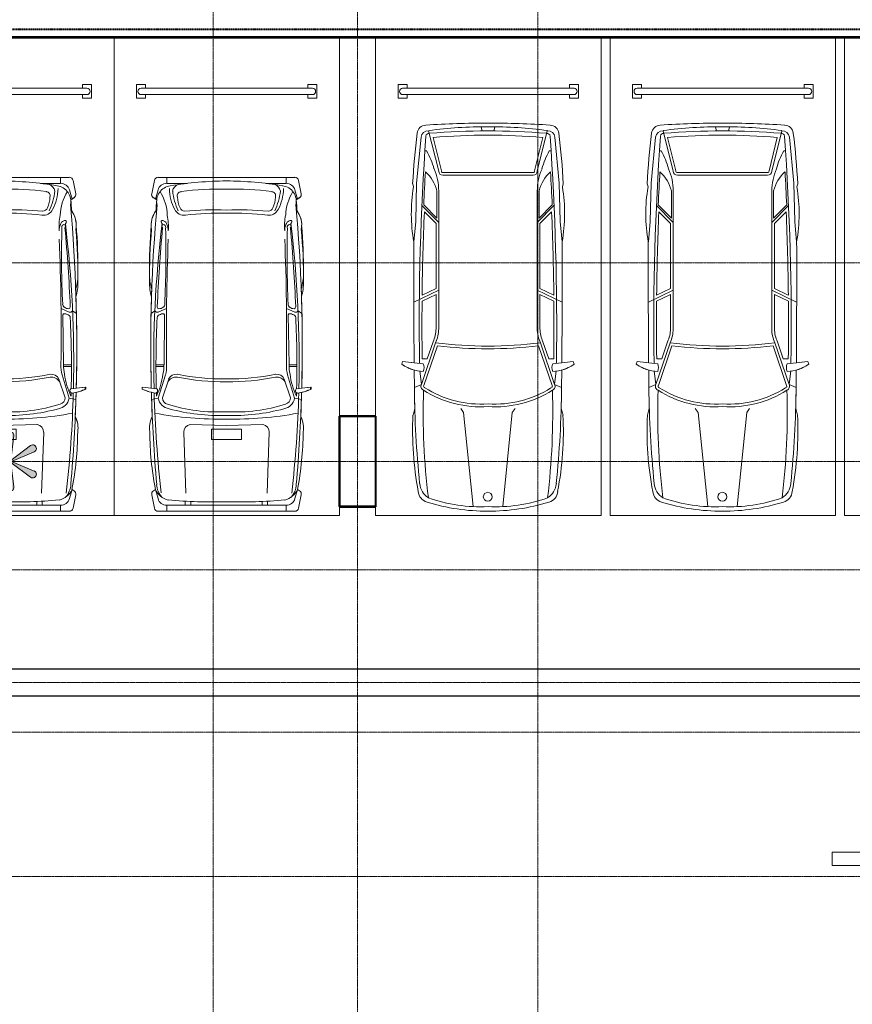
# Model space of a CAD drawing. Header units: millimetres. Extents: x 5617 to 131373, y -9330 to 158328.
# Tile 22 of 83: x 36515 to 45747, y 35084 to 45995. Entities that reach past the tile are written whole.
import ezdxf

# ---------------------------------------------------------------- set-up
doc = ezdxf.new("R2010")
doc.units = ezdxf.units.MM
for name, pattern in [('ADSK_Линия сетки', [25, 20, -2.5, 0, -2.5]), ('Линия сетки', [25, 20, -2.5, 0, -2.5]), ('Осевая', [14, 10, -2, 0, -2]), ('Штрих_3_1_5_', [4.5, 3, -1.5]), ('Штриховая_ш3 п1_5', [4.5, 3, -1.5])]:
    doc.linetypes.add(name, pattern=pattern)
doc.layers.add('_Разделитель помещений_', color=4, linetype='Штриховая_ш3 п1_5', lineweight=40, true_color=0x00ffff)
for name, color, linetype, lineweight in [('Кабельные лотки', 7, 'Continuous', 18), ('Осевая линия', 7, 'Осевая', 18), ('Оси', 7, 'Continuous', 9), ('Парковка', 7, 'Continuous', 18), ('Перекрытия', 7, 'Continuous', 18), ('Стены разрез', 7, 'Continuous', 40), ('Элементы узлов', 7, 'Continuous', 18)]:
    doc.layers.add(name, color=color, linetype=linetype, lineweight=lineweight)

# ---------------------------------------------------------------- blocks, each defined once
blk = doc.blocks.new('199_Парковочные места 3 класса и МГН - Малый класс-5604849-МКСС_LB01_-7_650__Кабельные конструкции_Лотки_4')
at = {"layer": 'Парковка'}
blk.add_hatch(color=256, dxfattribs=at).paths.add_polyline_path([(1145, -273), (1135, -276), (1126, -281), (1118, -289), (1113, -297), (1110, -308), (1110, -318), (1144, -589), (926, -425), (917, -419), (906, -417), (896, -417), (886, -420), (877, -425), (870, -432), (865, -441), (862, -451), (862, -462), (864, -472), (870, -481), (877, -488), (886, -493), (1137, -600), (886, -707), (877, -712), (870, -719), (864, -728), (862, -738), (862, -749), (865, -759), (870, -768), (877, -775), (886, -780), (896, -783), (906, -783), (917, -781), (926, -775), (1144, -611), (1110, -891), (1110, -892), (1113, -903), (1118, -911), (1126, -919), (1135, -924), (1145, -927), (1155, -927), (1165, -924), (1174, -919), (1182, -911), (1187, -903), (1190, -891), (1190, -882), (1156, -611), (1374, -775), (1383, -781), (1394, -783), (1404, -783), (1414, -780), (1423, -775), (1430, -768), (1435, -759), (1438, -749), (1438, -738), (1436, -728), (1430, -719), (1423, -712), (1414, -707), (1163, -600), (1414, -493), (1423, -488), (1430, -481), (1436, -472), (1438, -462), (1438, -451), (1435, -441), (1430, -432), (1423, -425), (1414, -420), (1404, -417), (1394, -417), (1383, -419), (1374, -425), (1156, -589), (1190, -318), (1190, -308), (1187, -297), (1182, -289), (1174, -281), (1165, -276), (1155, -273)])
at = {"layer": 'Парковка', "color": 253, "true_color": 0xaaaaaa}
for p, q in [((0, -5300), (0, 0)), ((0, 0), (2500, 0)), ((2500, 0), (2500, -5300)), ((250, -4625), (250, -4775)), ((250, -4625), (350, -4625)), ((300, -4665), (2200, -4665)), ((350, -4625), (350, -4665)), ((2150, -4625), (2150, -4665)), ((2150, -4625), (2250, -4625)), ((2250, -4625), (2250, -4775)), ((250, -4775), (350, -4775)), ((300, -4735), (2200, -4735)), ((350, -4735), (350, -4775)), ((2150, -4735), (2150, -4775)), ((2150, -4775), (2250, -4775)), ((2500, -5300), (0, -5300))]:
    blk.add_line(p, q, dxfattribs=at)
for centre, start, end in [((300, -4700), 90, 270), ((2200, -4700), 270, 90)]:
    blk.add_arc(centre, 35, start, end, dxfattribs=at)
at = {"layer": 'Элементы узлов', "color": 253, "true_color": 0xaaaaaa}
for p, q in [((425, -229), (454, -83)), ((454, -83), (425, -229)), ((2010, -48), (495, -48)), ((1253, -48), (496, -48)), ((592, -48), (592, -115)), ((2010, -48), (1253, -48)), ((1915, -115), (1915, -48)), ((2082, -229), (2053, -83)), ((2082, -229), (2053, -83)), ((495, -188), (466, -289)), ((592, -115), (1253, -115)), ((797, -115), (797, -159)), ((857, -156), (857, -115)), ((1253, -115), (1915, -115)), ((1650, -156), (1650, -115)), ((1710, -115), (1710, -159)), ((2012, -188), (2041, -289)), ((466, -289), (443, -274)), ((443, -274), (466, -289)), ((803, -249), (780, -923)), ((1110, -318), (1144, -589)), ((1156, -589), (1190, -318)), ((1704, -249), (1726, -923)), ((2041, -289), (2064, -274)), ((2041, -289), (2064, -274)), ((1144, -589), (926, -425)), ((1374, -425), (1156, -589)), ((886, -493), (1137, -600)), ((1163, -600), (1414, -493)), ((1137, -600), (886, -707)), ((926, -775), (1144, -611)), ((1144, -611), (1110, -882)), ((1190, -882), (1156, -611)), ((1156, -611), (1374, -775)), ((1414, -707), (1163, -600)), ((1085, -843), (1253, -843)), ((1085, -956), (1085, -843)), ((1253, -843), (1421, -843)), ((1421, -843), (1421, -956)), ((1253, -956), (1085, -956)), ((1421, -956), (1253, -956)), ((1253, -998), (850, -1010)), ((1656, -1010), (1253, -998)), ((423, -1287), (498, -1300)), ((498, -1300), (575, -1558)), ((612, -1513), (543, -1304)), ((1894, -1513), (1964, -1304)), ((2009, -1300), (1931, -1558)), ((2084, -1287), (2009, -1300)), ((313, -1401), (313, -1423)), ((313, -1423), (419, -1411)), ((320, -1402), (320, -1423)), ((320, -1423), (480, -1405)), ((477, -1322), (476, -1362)), ((2187, -1423), (2026, -1405)), ((2029, -1322), (2030, -1361)), ((2088, -1412), (2187, -1423)), ((2187, -1401), (2187, -1423)), ((2187, -1423), (2187, -1401)), ((560, -1651), (472, -1651)), ((560, -1672), (472, -1672)), ((568, -2226), (560, -1672)), ((1939, -2226), (1946, -1672)), ((1946, -1651), (2035, -1651)), ((1946, -1672), (2035, -1672)), ((417, -2240), (460, -2267)), ((497, -2255), (588, -2294)), ((2010, -2255), (1919, -2294)), ((2090, -2240), (2047, -2267)), ((425, -3567), (454, -3713)), ((425, -3567), (454, -3713)), ((479, -3497), (443, -3523)), ((466, -3507), (443, -3523)), ((495, -3608), (466, -3507)), ((2012, -3608), (2041, -3507)), ((2064, -3523), (2027, -3497)), ((2041, -3507), (2064, -3523)), ((2082, -3567), (2053, -3713)), ((2053, -3713), (2082, -3567)), ((592, -3681), (592, -3748)), ((817, -3681), (592, -3681)), ((1690, -3681), (1915, -3681)), ((1915, -3681), (1915, -3748)), ((1253, -3748), (496, -3748)), ((496, -3748), (2010, -3748)), ((2010, -3748), (1253, -3748))]:
    blk.add_line(p, q, dxfattribs=at)
for centre, radius, start, end in [((496, -91), 43.3, 90.0007, 168.6944), ((497, -91), 43.3, 91.6966, 168.693), ((2010, -91), 43.3, 11.307, 90.0007), ((2010, -91), 43.3, 11.307, 90.0007), ((658, -378), 212, 103.7494, 155.1332), ((699, -353), 220, 137.3412, 177.6463), ((592, -215), 101, 90.0007, 164.126), ((1096, -5492), 5341, 88.3088, 95.2441), ((1411, -5492), 5341, 84.7574, 91.6926), ((1849, -378), 212, 24.8683, 76.252), ((1915, -215), 101, 15.8754, 90.0007), ((1808, -353), 220, 2.3551, 42.6602), ((3902, -951), 3499, 169.0974, 179.6188), ((3902, -951), 3499, 169.096, 179.6174), ((467, -238), 43.3, 168.6944, 235.6114), ((467, -238), 43.3, 168.693, 235.6099), ((13211, -1700), 12764, 173.4754, 178.4619), ((1150, -313), 40, 353, 187), ((-10704, -1701), 12764, 1.5396, 6.526), ((-1395, -951), 3499, 0.3826, 10.904), ((-1395, -951), 3499, 0.3826, 10.904), ((2039, -238), 43.3, 304.3901, 11.307), ((2039, -238), 43.3, 304.3901, 11.307), ((18082, -1872), 17669, 175.0385, 178.3553), ((901, -457), 40, 53, 247), ((1399, -457), 40, 293, 127), ((-15576, -1873), 17669, 1.6461, 4.9629), ((901, -743), 40, 113, 307), ((1399, -743), 40, 233, 67), ((676, -969), 277, 171.383, 205.724), ((676, -969), 277, 171.3815, 207.1439), ((866, -926), 85.3, 178.1237, 259.668), ((1150, -887), 40, 173, 7), ((1641, -926), 85.3, 280.3335, 1.8777), ((1830, -969), 277, 332.8561, 8.6185), ((1830, -969), 277, 334.2774, 8.6185), ((1192, -5149), 4081, 89.1352, 100.3335), ((1315, -5149), 4081, 79.668, 90.8663), ((18082, -1873), 17669, 177.4791, 178.3491), ((640, -1327), 145, 99.3009, 169.3924), ((1152, -2963), 1815, 86.8047, 107.7761), ((1174, -3235), 2126, 87.8635, 105.1984), ((1333, -3235), 2126, 74.803, 92.138), ((1355, -2963), 1815, 72.2254, 93.1967), ((1867, -1326), 145, 10.6091, 80.7005), ((-15576, -1873), 17669, 1.6461, 2.5209), ((613, -1304), 70.6, 102.5795, 180.5339), ((1893, -1303), 70.6, 359.4675, 77.4219), ((511, -1793), 438, 101.9085, 116.8041), ((517, -1793), 438, 99.3592, 116.8056), ((18082, -1873), 17669, 178.502, 182.0672), ((18082, -1872), 17669, 178.5058, 185.0968), ((460, -1385), 28.5, 315.411, 119.3826), ((13211, -1700), 12764, 178.6883, 186.9123), ((10682, -1664), 10210, 178.5509, 182.9751), ((-289, -1677), 845, 7.5185, 24.835), ((2796, -1677), 845, 155.1665, 172.483), ((-10704, -1701), 12764, 353.0892, 1.3132), ((2046, -1385), 28.5, 60.6189, 224.5904), ((-8175, -1664), 10210, 357.0263, 1.4505), ((-15576, -1873), 17669, 354.9046, 1.4956), ((1989, -1793), 438, 63.1959, 80.6423), ((-15576, -1873), 17669, 357.9328, 1.4956), ((1989, -1793), 438, 63.1959, 77.1894), ((700, -1418), 117, 212.8051, 274.1147), ((695, -1476), 90.4, 203.656, 278.4266), ((1223, -4094), 2611, 89.3415, 101.377), ((1223, -4125), 2611, 89.3415, 101.377), ((1283, -4094), 2611, 78.6245, 90.6599), ((1283, -4125), 2611, 78.6245, 90.6599), ((1807, -1418), 117, 265.8867, 327.1963), ((1812, -1476), 90.4, 261.5749, 336.3454), ((184, -1661), 376, 358.4064, 14.6086), ((255, -1654), 334, 356.4661, 16.6947), ((2251, -1653), 334, 163.3067, 183.5353), ((2322, -1661), 376, 165.3929, 181.595), ((26486, -2014), 25900, 179.2478, 182.3207), ((-23980, -2015), 25900, 357.6808, 0.7536), ((487, -2289), 35.2, 74.3716, 141.5452), ((507, -2197), 21.6, 171.5996, 240.7631), ((552, -2148), 87.6, 230.2271, 267.5276), ((553, -2221), 15.6, 252.6582, 342.1742), ((1954, -2221), 15.6, 197.8272, 287.3433), ((1954, -2148), 87.6, 272.4738, 309.7743), ((2000, -2197), 21.6, 299.2383, 8.4018), ((2019, -2289), 35.2, 38.4562, 105.6298), ((506, -2311), 19.4, 97.3067, 186.7162), ((16105, -1689), 15632, 182.2869, 185.5063), ((502, -2371), 79.2, 52.7304, 88.9012), ((532, -2341), 37.8, 355.6278, 62.4663), ((-11190, -2888), 11772, 358.5752, 2.6508), ((13697, -2888), 11772, 177.3506, 181.4262), ((1975, -2341), 37.8, 117.5352, 184.3737), ((2005, -2371), 79.2, 91.1003, 127.271), ((-13599, -1690), 15632, 354.4951, 357.7146), ((2001, -2311), 19.4, 353.2852, 82.6948), ((945, -2578), 545, 163.7515, 181.2099), ((1562, -2578), 545, 358.7915, 16.25), ((945, -2672), 545, 162.7118, 181.2085), ((5888, -2657), 5488, 179.3018, 185.3845), ((1562, -2672), 545, 358.7915, 17.2882), ((-3381, -2657), 5488, 354.6168, 0.6996), ((5888, -2751), 5488, 179.3004, 184.8727), ((-3381, -2751), 5488, 355.1273, 0.6996), ((447, -3159), 161, 336.0615, 0.8497), ((44, -3207), 566, 347.7689, 5.1023), ((2463, -3207), 566, 174.8991, 192.2326), ((2060, -3159), 161, 179.1517, 203.94), ((681, -3219), 262, 169.5006, 219.0023), ((681, -3219), 262, 179.4789, 215.8546), ((545, -3253), 17.4, 107.9914, 313.3369), ((556, -3205), 19.1, 122.8796, 296.9625), ((538, -3212), 57.2, 289.5317, 347.2219), ((545, -3193), 35.5, 303.9994, 19.3114), ((1969, -3212), 57.2, 192.7795, 250.4697), ((1962, -3193), 35.5, 160.6793, 236.002), ((1950, -3205), 19.1, 243.039, 57.1139), ((1961, -3253), 17.4, 226.6645, 72.0021), ((1826, -3219), 262, 321, 10.499), ((1826, -3219), 262, 324.1454, 0.5211), ((18082, -1967), 17669, 184.5628, 184.969), ((66, -3309), 531, 328.0408, 358.0386), ((1293, -3659), 640, 153.8817, 174.3872), ((782, -3441), 113, 80.7794, 153.7916), ((794, -3431), 59, 92.6959, 159.9342), ((1112, -414), 2975, 263.8141, 272.7227), ((1211, 394), 3746, 263.7019, 270.6507), ((1296, 394), 3746, 269.3508, 276.2996), ((1395, -414), 2975, 267.2788, 276.1873), ((1725, -3441), 113, 26.2099, 99.222), ((1712, -3431), 59, 20.0672, 87.3055), ((1213, -3659), 640, 5.6142, 26.1197), ((2440, -3309), 531, 181.9628, 211.9606), ((-15576, -1967), 17669, 355.031, 355.4372), ((655, -3481), 176, 167.4274, 261.9888), ((1135, -3631), 514, 152.118, 179.1742), ((999, -3534), 288, 154.5482, 179.0957), ((1508, -3534), 288, 0.9058, 25.4532), ((1372, -3631), 514, 0.8272, 27.8835), ((1852, -3480), 176, 278.0126, 12.5715), ((467, -3558), 43.3, 124.3901, 191.307), ((467, -3558), 43.3, 124.3886, 191.3056), ((748, -3580), 93.4, 190.0439, 251.0772), ((752, -3545), 43.7, 159.4074, 268.4359), ((1157, -692), 2926, 262.0059, 271.8778), ((1349, -692), 2926, 268.1236, 277.9956), ((1755, -3545), 43.7, 271.5655, 20.594), ((1759, -3580), 93.4, 288.9242, 349.9575), ((2040, -3558), 43.3, 348.6944, 55.6114), ((2040, -3558), 43.3, 348.6944, 55.6114), ((592, -3581), 101, 195.8754, 270.0007), ((1272, 184), 3892, 260.5065, 269.7231), ((1234, 184), 3892, 270.2783, 279.495), ((1915, -3581), 101, 270.0007, 344.126), ((496, -3705), 43.3, 191.307, 270.0007), ((496, -3705), 43.3, 191.3056, 270.0007), ((2010, -3705), 43.3, 270.0007, 348.6944), ((2010, -3705), 43.3, 270.0007, 348.6944)]:
    blk.add_arc(centre, radius, start, end, dxfattribs=at)
blk = doc.blocks.new('199_Парковочные места 3 класса и МГН - Малый класс-4755746-МКСС_LB01_-7_650__Кабельные конструкции_Лотки_4')
at = {"layer": 'Парковка', "color": 253, "true_color": 0xaaaaaa}
for p, q in [((0, -5300), (0, 0)), ((0, 0), (2500, 0)), ((2500, 0), (2500, -5300)), ((250, -4625), (250, -4775)), ((250, -4625), (350, -4625)), ((300, -4665), (2200, -4665)), ((350, -4625), (350, -4665)), ((2150, -4625), (2150, -4665)), ((2150, -4625), (2250, -4625)), ((2250, -4625), (2250, -4775)), ((250, -4775), (350, -4775)), ((300, -4735), (2200, -4735)), ((350, -4735), (350, -4775)), ((2150, -4735), (2150, -4775)), ((2150, -4775), (2250, -4775)), ((2500, -5300), (0, -5300))]:
    blk.add_line(p, q, dxfattribs=at)
for centre, start, end in [((300, -4700), 90, 270), ((2200, -4700), 270, 90)]:
    blk.add_arc(centre, 35, start, end, dxfattribs=at)
at = {"layer": 'Элементы узлов', "color": 253, "true_color": 0xaaaaaa}
for p, q in [((425, -229), (454, -83)), ((454, -83), (425, -229)), ((2010, -48), (495, -48)), ((1253, -48), (496, -48)), ((592, -48), (592, -115)), ((2010, -48), (1253, -48)), ((1915, -115), (1915, -48)), ((2082, -229), (2053, -83)), ((2082, -229), (2053, -83)), ((495, -188), (466, -289)), ((592, -115), (1253, -115)), ((797, -115), (797, -159)), ((857, -156), (857, -115)), ((1253, -115), (1915, -115)), ((1650, -156), (1650, -115)), ((1710, -115), (1710, -159)), ((2012, -188), (2041, -289)), ((466, -289), (443, -274)), ((443, -274), (466, -289)), ((803, -249), (780, -923)), ((1704, -249), (1726, -923)), ((2041, -289), (2064, -274)), ((2041, -289), (2064, -274)), ((1085, -843), (1253, -843)), ((1085, -956), (1085, -843)), ((1253, -843), (1421, -843)), ((1421, -843), (1421, -956)), ((1253, -956), (1085, -956)), ((1421, -956), (1253, -956)), ((1253, -998), (850, -1010)), ((1656, -1010), (1253, -998)), ((423, -1287), (498, -1300)), ((498, -1300), (575, -1558)), ((612, -1513), (543, -1304)), ((1894, -1513), (1964, -1304)), ((2009, -1300), (1931, -1558)), ((2084, -1287), (2009, -1300)), ((313, -1401), (313, -1423)), ((313, -1423), (419, -1411)), ((320, -1402), (320, -1423)), ((320, -1423), (480, -1405)), ((477, -1322), (476, -1362)), ((2187, -1423), (2026, -1405)), ((2029, -1322), (2030, -1361)), ((2088, -1412), (2187, -1423)), ((2187, -1401), (2187, -1423)), ((2187, -1423), (2187, -1401)), ((560, -1651), (472, -1651)), ((560, -1672), (472, -1672)), ((568, -2226), (560, -1672)), ((1939, -2226), (1946, -1672)), ((1946, -1651), (2035, -1651)), ((1946, -1672), (2035, -1672)), ((417, -2240), (460, -2267)), ((497, -2255), (588, -2294)), ((2010, -2255), (1919, -2294)), ((2090, -2240), (2047, -2267)), ((425, -3567), (454, -3713)), ((425, -3567), (454, -3713)), ((479, -3497), (443, -3523)), ((466, -3507), (443, -3523)), ((495, -3608), (466, -3507)), ((2012, -3608), (2041, -3507)), ((2064, -3523), (2027, -3497)), ((2041, -3507), (2064, -3523)), ((2082, -3567), (2053, -3713)), ((2053, -3713), (2082, -3567)), ((592, -3681), (592, -3748)), ((817, -3681), (592, -3681)), ((1690, -3681), (1915, -3681)), ((1915, -3681), (1915, -3748)), ((1253, -3748), (496, -3748)), ((496, -3748), (2010, -3748)), ((2010, -3748), (1253, -3748))]:
    blk.add_line(p, q, dxfattribs=at)
for centre, radius, start, end in [((496, -91), 43.3, 90.0007, 168.6944), ((497, -91), 43.3, 91.6966, 168.693), ((2010, -91), 43.3, 11.307, 90.0007), ((2010, -91), 43.3, 11.307, 90.0007), ((658, -378), 212, 103.7494, 155.1332), ((699, -353), 220, 137.3412, 177.6463), ((592, -215), 101, 90.0007, 164.126), ((1096, -5492), 5341, 88.3088, 95.2441), ((1411, -5492), 5341, 84.7574, 91.6926), ((1849, -378), 212, 24.8683, 76.252), ((1915, -215), 101, 15.8754, 90.0007), ((1808, -353), 220, 2.3551, 42.6602), ((3902, -951), 3499, 169.0974, 179.6188), ((3902, -951), 3499, 169.096, 179.6174), ((467, -238), 43.3, 168.6944, 235.6114), ((467, -238), 43.3, 168.693, 235.6099), ((13211, -1700), 12764, 173.4754, 178.4619), ((-10704, -1701), 12764, 1.5396, 6.526), ((-1395, -951), 3499, 0.3826, 10.904), ((-1395, -951), 3499, 0.3826, 10.904), ((2039, -238), 43.3, 304.3901, 11.307), ((2039, -238), 43.3, 304.3901, 11.307), ((18082, -1872), 17669, 175.0385, 178.3553), ((-15576, -1873), 17669, 1.6461, 4.9629), ((676, -969), 277, 171.383, 205.724), ((676, -969), 277, 171.3815, 207.1439), ((866, -926), 85.3, 178.1237, 259.668), ((1641, -926), 85.3, 280.3335, 1.8777), ((1830, -969), 277, 332.8561, 8.6185), ((1830, -969), 277, 334.2774, 8.6185), ((1192, -5149), 4081, 89.1352, 100.3335), ((1315, -5149), 4081, 79.668, 90.8663), ((18082, -1873), 17669, 177.4791, 178.3491), ((640, -1327), 145, 99.3009, 169.3924), ((1152, -2963), 1815, 86.8047, 107.7761), ((1174, -3235), 2126, 87.8635, 105.1984), ((1333, -3235), 2126, 74.803, 92.138), ((1355, -2963), 1815, 72.2254, 93.1967), ((1867, -1326), 145, 10.6091, 80.7005), ((-15576, -1873), 17669, 1.6461, 2.5209), ((613, -1304), 70.6, 102.5795, 180.5339), ((1893, -1303), 70.6, 359.4675, 77.4219), ((511, -1793), 438, 101.9085, 116.8041), ((517, -1793), 438, 99.3592, 116.8056), ((18082, -1873), 17669, 178.502, 182.0672), ((18082, -1872), 17669, 178.5058, 185.0968), ((460, -1385), 28.5, 315.411, 119.3826), ((13211, -1700), 12764, 178.6883, 186.9123), ((10682, -1664), 10210, 178.5509, 182.9751), ((-289, -1677), 845, 7.5185, 24.835), ((2796, -1677), 845, 155.1665, 172.483), ((-10704, -1701), 12764, 353.0892, 1.3132), ((2046, -1385), 28.5, 60.6189, 224.5904), ((-8175, -1664), 10210, 357.0263, 1.4505), ((-15576, -1873), 17669, 354.9046, 1.4956), ((1989, -1793), 438, 63.1959, 80.6423), ((-15576, -1873), 17669, 357.9328, 1.4956), ((1989, -1793), 438, 63.1959, 77.1894), ((700, -1418), 117, 212.8051, 274.1147), ((695, -1476), 90.4, 203.656, 278.4266), ((1223, -4094), 2611, 89.3415, 101.377), ((1223, -4125), 2611, 89.3415, 101.377), ((1283, -4094), 2611, 78.6245, 90.6599), ((1283, -4125), 2611, 78.6245, 90.6599), ((1807, -1418), 117, 265.8867, 327.1963), ((1812, -1476), 90.4, 261.5749, 336.3454), ((184, -1661), 376, 358.4064, 14.6086), ((255, -1654), 334, 356.4661, 16.6947), ((2251, -1653), 334, 163.3067, 183.5353), ((2322, -1661), 376, 165.3929, 181.595), ((26486, -2014), 25900, 179.2478, 182.3207), ((-23980, -2015), 25900, 357.6808, 0.7536), ((487, -2289), 35.2, 74.3716, 141.5452), ((507, -2197), 21.6, 171.5996, 240.7631), ((552, -2148), 87.6, 230.2271, 267.5276), ((553, -2221), 15.6, 252.6582, 342.1742), ((1954, -2221), 15.6, 197.8272, 287.3433), ((1954, -2148), 87.6, 272.4738, 309.7743), ((2000, -2197), 21.6, 299.2383, 8.4018), ((2019, -2289), 35.2, 38.4562, 105.6298), ((506, -2311), 19.4, 97.3067, 186.7162), ((16105, -1689), 15632, 182.2869, 185.5063), ((502, -2371), 79.2, 52.7304, 88.9012), ((532, -2341), 37.8, 355.6278, 62.4663), ((-11190, -2888), 11772, 358.5752, 2.6508), ((13697, -2888), 11772, 177.3506, 181.4262), ((1975, -2341), 37.8, 117.5352, 184.3737), ((2005, -2371), 79.2, 91.1003, 127.271), ((-13599, -1690), 15632, 354.4951, 357.7146), ((2001, -2311), 19.4, 353.2852, 82.6948), ((945, -2578), 545, 163.7515, 181.2099), ((1562, -2578), 545, 358.7915, 16.25), ((945, -2672), 545, 162.7118, 181.2085), ((5888, -2657), 5488, 179.3018, 185.3845), ((1562, -2672), 545, 358.7915, 17.2882), ((-3381, -2657), 5488, 354.6168, 0.6996), ((5888, -2751), 5488, 179.3004, 184.8727), ((-3381, -2751), 5488, 355.1273, 0.6996), ((447, -3159), 161, 336.0615, 0.8497), ((44, -3207), 566, 347.7689, 5.1023), ((2463, -3207), 566, 174.8991, 192.2326), ((2060, -3159), 161, 179.1517, 203.94), ((681, -3219), 262, 169.5006, 219.0023), ((681, -3219), 262, 179.4789, 215.8546), ((545, -3253), 17.4, 107.9914, 313.3369), ((556, -3205), 19.1, 122.8796, 296.9625), ((538, -3212), 57.2, 289.5317, 347.2219), ((545, -3193), 35.5, 303.9994, 19.3114), ((1969, -3212), 57.2, 192.7795, 250.4697), ((1962, -3193), 35.5, 160.6793, 236.002), ((1950, -3205), 19.1, 243.039, 57.1139), ((1961, -3253), 17.4, 226.6645, 72.0021), ((1826, -3219), 262, 321, 10.499), ((1826, -3219), 262, 324.1454, 0.5211), ((18082, -1967), 17669, 184.5628, 184.969), ((66, -3309), 531, 328.0408, 358.0386), ((1293, -3659), 640, 153.8817, 174.3872), ((782, -3441), 113, 80.7794, 153.7916), ((794, -3431), 59, 92.6959, 159.9342), ((1112, -414), 2975, 263.8141, 272.7227), ((1211, 394), 3746, 263.7019, 270.6507), ((1296, 394), 3746, 269.3508, 276.2996), ((1395, -414), 2975, 267.2788, 276.1873), ((1725, -3441), 113, 26.2099, 99.222), ((1712, -3431), 59, 20.0672, 87.3055), ((1213, -3659), 640, 5.6142, 26.1197), ((2440, -3309), 531, 181.9628, 211.9606), ((-15576, -1967), 17669, 355.031, 355.4372), ((655, -3481), 176, 167.4274, 261.9888), ((1135, -3631), 514, 152.118, 179.1742), ((999, -3534), 288, 154.5482, 179.0957), ((1508, -3534), 288, 0.9058, 25.4532), ((1372, -3631), 514, 0.8272, 27.8835), ((1852, -3480), 176, 278.0126, 12.5715), ((467, -3558), 43.3, 124.3901, 191.307), ((467, -3558), 43.3, 124.3886, 191.3056), ((748, -3580), 93.4, 190.0439, 251.0772), ((752, -3545), 43.7, 159.4074, 268.4359), ((1157, -692), 2926, 262.0059, 271.8778), ((1349, -692), 2926, 268.1236, 277.9956), ((1755, -3545), 43.7, 271.5655, 20.594), ((1759, -3580), 93.4, 288.9242, 349.9575), ((2040, -3558), 43.3, 348.6944, 55.6114), ((2040, -3558), 43.3, 348.6944, 55.6114), ((592, -3581), 101, 195.8754, 270.0007), ((1272, 184), 3892, 260.5065, 269.7231), ((1234, 184), 3892, 270.2783, 279.495), ((1915, -3581), 101, 270.0007, 344.126), ((496, -3705), 43.3, 191.307, 270.0007), ((496, -3705), 43.3, 191.3056, 270.0007), ((2010, -3705), 43.3, 270.0007, 348.6944), ((2010, -3705), 43.3, 270.0007, 348.6944)]:
    blk.add_arc(centre, radius, start, end, dxfattribs=at)
blk = doc.blocks.new('199_Парковочные места 3 класса и МГН - Средний класс-5604846-МКСС_LB01_-7_650__Кабельные конструкции_Лотки_4')
at = {"layer": 'Парковка', "color": 253, "true_color": 0xaaaaaa}
for p, q in [((0, -5300), (0, 0)), ((0, 0), (2500, 0)), ((2500, 0), (2500, -5300)), ((250, -4625), (250, -4775)), ((250, -4625), (350, -4625)), ((300, -4665), (2200, -4665)), ((350, -4625), (350, -4665)), ((2150, -4625), (2150, -4665)), ((2150, -4625), (2250, -4625)), ((2250, -4625), (2250, -4775)), ((250, -4775), (350, -4775)), ((300, -4735), (2200, -4735)), ((350, -4735), (350, -4775)), ((2150, -4735), (2150, -4775)), ((2150, -4775), (2250, -4775)), ((2500, -5300), (0, -5300))]:
    blk.add_line(p, q, dxfattribs=at)
for centre, start, end in [((300, -4700), 90, 270), ((2200, -4700), 270, 90)]:
    blk.add_arc(centre, 35, start, end, dxfattribs=at)
at = {"layer": 'Элементы узлов', "color": 253, "true_color": 0xaaaaaa}
for p, q in [((984, -1142), (1090, -99)), ((1524, -1142), (1418, -99)), ((422, -1114), (442, -1185)), ((422, -1114), (442, -1185)), ((953, -1186), (984, -1142)), ((1555, -1186), (1524, -1142)), ((2085, -1114), (2065, -1185)), ((2065, -1185), (2085, -1114)), ((436, -1612), (438, -1418)), ((438, -1418), (436, -1612)), ((515, -1453), (438, -1418)), ((1992, -1453), (2070, -1418)), ((2072, -1612), (2070, -1418)), ((2072, -1612), (2070, -1418)), ((515, -1453), (497, -1605)), ((515, -1453), (673, -1914)), ((543, -1440), (693, -1881)), ((1965, -1440), (1814, -1881)), ((1992, -1453), (1835, -1914)), ((1992, -1453), (2011, -1605)), ((298, -1678), (308, -1707)), ((298, -1678), (308, -1707)), ((308, -1707), (536, -1683)), ((308, -1707), (435, -1693)), ((580, -1736), (525, -1736)), ((580, -1736), (645, -1925)), ((1927, -1736), (1863, -1925)), ((1927, -1736), (1983, -1736)), ((2200, -1707), (1972, -1683)), ((2072, -1693), (2200, -1707)), ((2210, -1678), (2200, -1707)), ((2200, -1707), (2210, -1678)), ((678, -2069), (678, -2449)), ((708, -2069), (708, -3598)), ((1800, -2069), (1800, -3598)), ((1830, -2069), (1830, -2449)), ((708, -2497), (432, -2363)), ((678, -2449), (523, -2374)), ((1800, -2497), (2076, -2363)), ((1830, -2449), (1984, -2374)), ((678, -2516), (524, -2441)), ((1830, -2516), (1984, -2441)), ((678, -2516), (678, -3237)), ((1830, -2516), (1830, -3237)), ((453, -3260), (432, -3033)), ((2054, -3260), (2076, -3033)), ((463, -3682), (453, -3260)), ((708, -3249), (522, -3435)), ((678, -3237), (549, -3366)), ((1800, -3249), (1986, -3435)), ((1830, -3237), (1959, -3366)), ((2045, -3682), (2054, -3260)), ((688, -3297), (542, -3443)), ((688, -3297), (688, -3598)), ((1820, -3297), (1820, -3598)), ((1820, -3297), (1966, -3443)), ((419, -3676), (428, -3642)), ((428, -3642), (419, -3676)), ((512, -4192), (463, -3682)), ((1996, -4192), (2045, -3682)), ((2088, -3676), (2079, -3642)), ((2088, -3676), (2079, -3642)), ((708, -3817), (596, -4265)), ((1254, -3771), (754, -3771)), ((1254, -3801), (754, -3801)), ((1254, -3771), (1754, -3771)), ((1254, -3801), (1754, -3801)), ((1800, -3817), (1912, -4265)), ((738, -3820), (646, -4189)), ((1770, -3820), (1862, -4189)), ((574, -4042), (555, -4042)), ((1933, -4042), (1953, -4042)), ((1188, -4261), (1177, -4307)), ((1320, -4261), (1331, -4307))]:
    blk.add_line(p, q, dxfattribs=at)
blk.add_circle((1256, -208), 49.6, dxfattribs=at)
for centre, radius, start, end in [((1254, -2377), 2329, 90.0001, 106.8716), ((1254, -2377), 2329, 90.0001, 106.8716), ((1178, -1869), 1772, 87.5536, 109.2869), ((1254, -2377), 2329, 73.1284, 89.9999), ((1254, -2377), 2329, 73.1284, 89.9999), ((1329, -1869), 1772, 70.7131, 92.4464), ((617, -279), 137, 106.8716, 175.0665), ((617, -279), 137, 106.8716, 175.0665), ((710, -376), 215, 123.1556, 174.2587), ((8358, -1141), 7822, 173.0609, 181.8195), ((1797, -376), 215, 5.7413, 56.8444), ((-5850, -1141), 7822, 358.1805, 6.9391), ((1890, -279), 137, 4.9335, 73.1284), ((1890, -279), 137, 4.9335, 73.1284), ((3991, -937), 3573, 169.195, 182.843), ((3991, -937), 3573, 169.195, 182.843), ((-1483, -937), 3573, 357.157, 10.805), ((-1483, -937), 3573, 357.157, 10.805), ((12318, -1543), 11881, 174.2587, 179.4003), ((-9810, -1543), 11881, 0.5997, 5.7413), ((12318, -1543), 11881, 178.2769, 179.4003), ((-9810, -1543), 11881, 0.5997, 1.7231), ((1172, -2380), 1175, 86.0181, 122.5623), ((1172, -2380), 1145, 85.9136, 122.5623), ((1335, -2380), 1175, 57.4377, 93.9819), ((1335, -2380), 1145, 57.2304, 94.0864), ((555, -1432), 44.9, 110.1373, 207.9235), ((555, -1432), 14.9, 110.1373, 214.6567), ((1953, -1432), 14.9, 325.3433, 79.1758), ((1953, -1432), 44.9, 332.0765, 69.8627), ((546, -2020), 422, 91.3449, 125.9666), ((546, -2020), 422, 105.0802, 125.9666), ((444, -1640), 101, 335.1844, 24.8156), ((2064, -1640), 101, 155.1844, 204.8156), ((1962, -2020), 422, 54.0334, 88.6551), ((1962, -2020), 422, 54.0334, 74.9198), ((122295, -2694), 121864, 179.52958, 180.15962), ((122295, -2694), 121864, 179.52958, 180.15962), ((30000, -2118), 29508, 179.1634, 184.0543), ((30000, -2118), 29478, 179.2582, 180.4979), ((-27492, -2118), 29508, 355.9457, 0.8366), ((-27492, -2118), 29478, 359.5021, 0.7418), ((-119787, -2694), 121864, 359.84038, 0.47042), ((-119787, -2694), 121864, 359.84038, 0.47042), ((1254, -6445), 4597, 82.9964, 97.0033), ((308, -2078), 370, 1.3171, 24.386), ((1254, -6445), 4567, 82.6909, 97.3089), ((308, -2078), 400, 1.2667, 24.1731), ((2200, -2078), 400, 155.8269, 178.7333), ((2200, -2078), 370, 155.614, 178.6829), ((30000, -2118), 29478, 180.6284, 182.4261), ((-27492, -2118), 29478, 357.5739, 359.3716), ((2198, -3346), 1794, 169.9492, 189.4665), ((2198, -3346), 1794, 169.9492, 189.4665), ((310, -3346), 1794, 350.5335, 10.0508), ((310, -3346), 1794, 350.5335, 10.0508), ((30000, -2118), 29488, 182.5757, 183.2896), ((-27492, -2118), 29488, 356.7104, 357.4243), ((270, -3492), 431, 312.4417, 345.7397), ((104, -3598), 603, 335.9999, 0.0001), ((2403, -3598), 603, 179.9999, 204.0001), ((2238, -3492), 431, 194.2603, 227.5583), ((9206, -3182), 8801, 183.2167, 186.8835), ((9206, -3182), 8801, 183.2167, 186.8835), ((-6698, -3182), 8801, 353.1165, 356.7833), ((-6698, -3182), 8801, 353.1165, 356.7833), ((754, -3817), 46.1, 90, 180), ((754, -3817), 16.1, 90, 189.7873), ((1754, -3817), 46.1, 0, 90), ((1754, -3817), 16.1, 350.2127, 90), ((-103, -3648), 783, 329.8554, 345.5814), ((2611, -3648), 783, 194.4186, 210.1446), ((571, -4224), 103, 186.8835, 266.3593), ((571, -4224), 103, 186.8835, 266.3593), ((593, -4184), 81.1, 185.6929, 272.4229), ((600, -4202), 33.8, 184.0543, 277.095), ((1254, 3792), 8054, 265.3719, 274.6281), ((1254, 2689), 6905, 264.9489, 275.0511), ((1908, -4202), 33.8, 262.905, 355.9457), ((1915, -4184), 81.1, 267.5771, 354.3071), ((1937, -4224), 103, 273.6407, 353.1165), ((1937, -4224), 103, 273.6407, 353.1165), ((1250, 6442), 10791, 266.3593, 270.0213), ((1250, 6442), 10791, 266.3593, 270.0213), ((1185, -180), 4128, 261.7908, 270.9499), ((1322, -180), 4128, 269.0501, 278.2092), ((1258, 6442), 10791, 269.9787, 273.6407), ((1258, 6442), 10791, 269.9787, 273.6407)]:
    blk.add_arc(centre, radius, start, end, dxfattribs=at)
blk = doc.blocks.new('199_Паркинг_Дорожная разметка - Стрелка_Прямое_Движение-V45-МКСС_LB01_-7_650__Кабельные конструкции_Лотки_4')
at = {"layer": 'Парковка', "color": 253, "true_color": 0xaaaaaa}
for p, q in [((0, 2504), (-324, 450)), ((324, 450), (0, 2504)), ((-324, 450), (-75, 450)), ((-75, 450), (-75, -2500)), ((75, -2500), (75, 450)), ((75, 450), (324, 450)), ((-75, -2500), (75, -2500))]:
    blk.add_line(p, q, dxfattribs=at)
blk = doc.blocks.new('135_SLK_GD_AR_rvt-1-МКСС_LB01_-7_650__Кабельные конструкции_Лотки_4')
at = {"layer": '_Разделитель помещений_', "color": 131, "linetype": 'Штрих_3_1_5_', "true_color": 0xaaffff}
blk.add_line((89825, 45890), (107050, 45890), dxfattribs=at)
at = {"layer": 'Перекрытия', "color": 253, "true_color": 0xaaaaaa}
for p, q in [((121300, 45800), (89850, 45800)), ((94950, 40600), (94950, 41600)), ((94950, 41600), (95350, 41600)), ((95350, 41600), (95350, 40600)), ((95350, 40600), (94950, 40600))]:
    blk.add_line(p, q, dxfattribs=at)
at = {"layer": 'Стены разрез', "color": 253, "true_color": 0xaaaaaa}
for p, q in [((121300, 45800), (86875, 45800)), ((86875, 45798), (121300, 45798)), ((94950, 41602), (94948, 41602)), ((94948, 41602), (94948, 40598)), ((95352, 41602), (94950, 41602)), ((94950, 40600), (94950, 41600)), ((94950, 41600), (95350, 41600)), ((95350, 41600), (95350, 40600)), ((95352, 41600), (95352, 41602)), ((95352, 40598), (95352, 41600)), ((94948, 40598), (94950, 40598)), ((95350, 40600), (94950, 40600)), ((94950, 40598), (95350, 40598)), ((95350, 40598), (95352, 40598))]:
    blk.add_line(p, q, dxfattribs=at)
at = {"layer": 'Парковка', "color": 253, "lineweight": 18, "true_color": 0xaaaaaa}
for name, p, rotation in [('199_Парковочные места 3 класса и МГН - Малый класс-5604849-МКСС_LB01_-7_650__Кабельные конструкции_Лотки_4', (92450, 40500), 180), ('199_Парковочные места 3 класса и МГН - Малый класс-4755746-МКСС_LB01_-7_650__Кабельные конструкции_Лотки_4', (94950, 40500), 180), ('199_Парковочные места 3 класса и МГН - Средний класс-5604846-МКСС_LB01_-7_650__Кабельные конструкции_Лотки_4', (97850, 40500), 180), ('199_Парковочные места 3 класса и МГН - Средний класс-5604846-МКСС_LB01_-7_650__Кабельные конструкции_Лотки_4', (100450, 40500), 180), ('199_Парковочные места 3 класса и МГН - Средний класс-5604846-МКСС_LB01_-7_650__Кабельные конструкции_Лотки_4', (103050, 40500), 180), ('199_Паркинг_Дорожная разметка - Стрелка_Прямое_Движение-V45-МКСС_LB01_-7_650__Кабельные конструкции_Лотки_4', (102912, 36696), 269.9999999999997)]:
    blk.add_blockref(name, p, dxfattribs=dict(at, rotation=rotation))

msp = doc.modelspace()

# ---------------------------------------------------------------- linework, layer by layer
at = {"layer": 'Кабельные лотки', "color": 96, "true_color": 0x008000}
for p, q in [((66406.2, 38800), (30661.1, 38800)), ((66406.2, 38797.5), (30661.1, 38797.5)), ((66406.2, 38502.5), (30661.1, 38502.5)), ((66406.2, 38500), (30661.1, 38500))]:
    msp.add_line(p, q, dxfattribs=at)
at = {"layer": 'Осевая линия'}
msp.add_line((66406.2, 38650), (30661.1, 38650), dxfattribs=at)
at = {"layer": 'Оси', "linetype": 'Линия сетки'}
for p, q in [((38661.2, -8455.2), (38661.2, 59061.9)), ((40261.2, -8455.2), (40261.2, 59061.9)), ((42261.2, -8455.2), (42261.2, 59061.9))]:
    msp.add_line(p, q, dxfattribs=at)
at = {"layer": 'Оси', "linetype": 'ADSK_Линия сетки'}
for p, q in [((99418.7, 43300), (28101.2, 43300)), ((99418.7, 41100), (28101.2, 41100)), ((99418.7, 39900), (28101.2, 39900)), ((99418.7, 38100), (28101.2, 38100)), ((99418.7, 36500), (28101.2, 36500))]:
    msp.add_line(p, q, dxfattribs=at)

# ---------------------------------------------------------------- block references
at = {"lineweight": 5}
msp.add_blockref('135_SLK_GD_AR_rvt-1-МКСС_LB01_-7_650__Кабельные конструкции_Лотки_4', (-54888.8, 0), dxfattribs=at)

doc.saveas('drawing.dxf')
